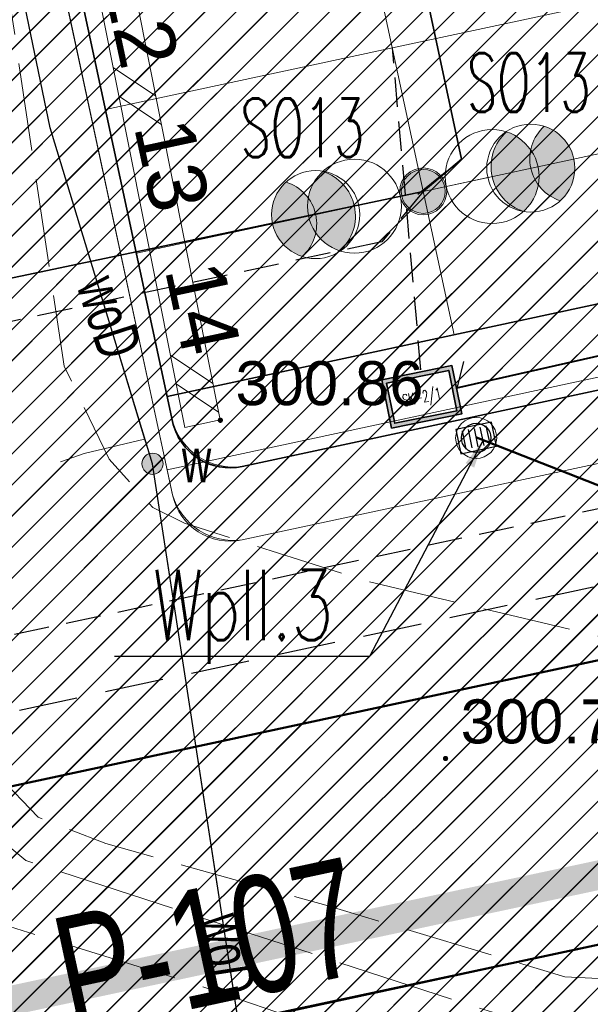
# Model space of a CAD drawing. Header units: metres. Extents: x 6567444 to 13135881, y 5574237 to 11149086.
# Tile 124 of 191: x 6567888 to 6567897, y 5574467 to 5574483. Entities that reach past the tile are written whole.
import ezdxf
from ezdxf.enums import TextEntityAlignment as Align

# ---------------------------------------------------------------- set-up
doc = ezdxf.new("R2010")
doc.units = ezdxf.units.M
for name, pattern in [('_PZT$0$Kropki przerywana 1', [250, 150, -100]), ('Krawędzie ukryte xs', [0.9, 0.6, -0.3]), ('L_0_06', [2, 1.5, -0.5]), ('L_2_50', [2.5, 2, -0.5]), ('Przerywana', [240, 120, -120]), ('Przerywana gęsta', [90, 60, -30]), ('Przerywana2', [1.5, 1, -0.5]), ('SEL_r', [1.5, 1, -0.5])]:
    doc.linetypes.add(name, pattern=pattern)
for name, color, linetype in [('01FORMA - PZT - Inne obiekty', 7, 'Continuous'), ('FORMA - Arch 01 - 820-G Rysunki Obrazki', 7, 'Continuous'), ('FORMA - Arch 01 - PZT 1 Strefy', 7, 'Continuous'), ('FORMA - Arch 01 - PZT-3 Zagospodarowanie', 7, 'Continuous'), ('FORMA - Arch 01 - PZT-6 Uzbrojenie - Oświeltlenia', 7, 'Continuous'), ('OTRN_O', 7, 'Continuous'), ('SEL_atrybut_bloku1', 7, 'Continuous'), ('SEL_atrybut_bloku2', 9, 'Continuous'), ('SEN_atrybut_bloku1', 7, 'Continuous'), ('SEN_atrybut_bloku2', 9, 'Continuous')]:
    doc.layers.add(name, color=color, linetype=linetype)
for name, color, linetype, lineweight in [('_Tt_DO_LIKWIDACJI', 7, 'Continuous', 20), ('_TT_KAN_D_II etap', 116, 'Continuous', 50), ('_TT_KAN_D_Opis_PKT_wpust', 7, 'Continuous', 30), ('_TT_KAN_D_WPUST', 7, 'Continuous', 25), ('GES_PrzewodElektroenergetyczny_Projektowany', 7, 'Continuous', 18), ('GES_PrzewodWodociagowy', 5, 'Continuous', 18), ('GES_UrzadzeniaSiecWodociagowa_P', 7, 'Continuous', 18), ('KR_ObiektKarto', 7, 'Continuous', 18), ('OT_Budowle', 7, 'Continuous', 18), ('OT_Komunikacja', 7, 'Continuous', 18), ('OTRN', 7, 'Continuous', 13), ('OTRS', 7, 'Continuous', 13), ('OTRS_O', 7, 'Continuous', 20), ('SEL_kanalizacja_kablowa_nN', 1, 'SEL_knN', 40), ('SEL_sieci_kable_nN', 7, 'SEL_eN', 35), ('SEL_sieci_kable_nN_oswietlenie', 7, 'SEL_eNN', 35), ('SEL_sieci_oswietlenie_oprawy', 152, 'Continuous', 20), ('SEL_sieci_pomocnicza_przerywana', 140, 'SEL_r', 25), ('SEN_studnia_kablowa_typ', 30, 'Continuous', 20)]:
    doc.layers.add(name, color=color, linetype=linetype, lineweight=lineweight)
doc.styles.add('ARIAL', font='arial.ttf')
doc.styles.add('BDOT', font='arial.ttf', dxfattribs={"width": 0.9})
doc.styles.add('ROMANS', font='romans.shx', dxfattribs={"width": 0.9})
doc.styles.get("Standard").update_dxf_attribs({"font": 'arial.ttf'})
doc.styles.add('STYL_AUTOMATYCZNY_10', font='arial.ttf', dxfattribs={"width": 0.8})
doc.styles.add('STYL_AUTOMATYCZNY_2', font='arial.ttf')
doc.linetypes.add('likwidacja1', pattern='A,0,-1,["X",ROMANS,S=0.6,R=0,X=-0.1,Y=-0.3],-1', length=2)
doc.linetypes.add('SEL_eN', pattern='A,5,["eN",ARIAL,S=1,R=0,X=1.8,Y=0.25],5', length=10)
doc.linetypes.add('SEL_eNN', pattern='A,5,["eNN",ARIAL,S=1,R=0,X=1.45,Y=0.25],5', length=10)
doc.linetypes.add('SEL_knN', pattern='A,5,["knN",ARIAL,S=1,R=0,X=1.8,Y=0.25],5', length=10)
doc.linetypes.add('X 1_2', pattern='A,0,[8,PR1183 ChorzĂłw MetalowcĂłw V091.Shx,S=0.039206,R=0,X=0,Y=0],-4.94,0', length=4.94)
doc.dimstyles.new('ISO-25', dxfattribs={"dimtxt": 2.5, "dimasz": 2.5, "dimexe": 1.25, "dimexo": 0.625, "dimtad": 1, "dimtxsty": 'Standard', "dimcen": 2.5, "dimadec": 0, "dimazin": 0, "dimtfac": 1, "dimtmove": 0, "dimatfit": 3, "dimfxl": 1, "dimarcsym": 0})
pattern_1 = [(45, (0, 0), (-0.265165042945, 0.265165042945), [])]

# ---------------------------------------------------------------- blocks, each defined once
blk = doc.blocks.new('other_SUWW')
at = {"linetype": 'Continuous', "lineweight": 18}
blk.add_hatch(color=0, dxfattribs=at).paths.add_polyline_path([(0, -0.361, 1), (0, 0.361, 1)])
at = {"color": 0, "linetype": 'Continuous', "lineweight": 18}
blk.add_circle((0, 0), 0.361, dxfattribs=at)
blk = doc.blocks.new('OTRN')
at = {"layer": 'OTRN', "color": 0, "const_width": 0.09}
blk.add_lwpolyline([(-0.045, 0, 1), (0.045, 0, 1)], format="xyb", close=True, dxfattribs=at)
at = {"layer": 'OTRN_O', "color": 0, "style": 'BDOT'}
blk.add_attdef('RZEDNA', (0.514, 0.515), '', height=1.5, dxfattribs=at)
blk = doc.blocks.new('OTRS')
at = {"layer": 'OTRS', "color": 0, "lineweight": -3, "const_width": 0.09}
blk.add_lwpolyline([(-0.045, 0, 1), (0.045, 0, 1)], format="xyb", close=True, dxfattribs=at)
at = {"layer": 'OTRS_O', "color": 0, "style": 'BDOT'}
blk.add_attdef('RZEDNA', (0.514, 0.515), '', height=1.5, dxfattribs=at)
blk = doc.blocks.new('_MDCP')
at = {"layer": 'GES_PrzewodElektroenergetyczny_Projektowany', "color": 1, "linetype": 'L_2_50', "lineweight": 18, "flags": 128}
for points in [[(6567968.757, 5574418.447), (6567965.79, 5574417.788), (6567964.269, 5574419.682), (6567962.444, 5574428.423), (6567960.927, 5574438.382), (6567955.785, 5574440.828), (6567943.735, 5574448.879), (6567937.061, 5574453.287), (6567929.241, 5574458.206), (6567924.301, 5574460.739), (6567918.598, 5574463.02), (6567911.377, 5574464.921), (6567904.643, 5574465.783), (6567895.738, 5574466.364), (6567887.791, 5574468.949), (6567886.282, 5574470.192), (6567885.356, 5574472.785), (6567880.925, 5574493.141), (6567879.016, 5574496.438), (6567878.444, 5574499.11), (6567874.34, 5574499.268), (6567872.908, 5574505.876), (6567870.567, 5574509.67), (6567868.305, 5574511.329), (6567862.172, 5574511.906), (6567852.994, 5574510.772), (6567850.203, 5574522.019), (6567848.1, 5574529.505), (6567843.148, 5574549.062), (6567840.304, 5574561.676)], [(6567969.013, 5574417.508), (6567965.67, 5574416.775), (6567965.136, 5574416.988), (6567963.338, 5574419.374), (6567961.4, 5574428.408), (6567959.839, 5574437.722), (6567955.495, 5574439.686), (6567949.589, 5574443.706), (6567943.221, 5574448.01), (6567937.351, 5574451.781), (6567931.445, 5574455.553), (6567928.35, 5574457.367), (6567924.259, 5574459.573), (6567918.175, 5574462.063), (6567911.487, 5574463.842), (6567904.656, 5574464.624), (6567895.691, 5574465.123), (6567890.711, 5574466.83), (6567887.509, 5574467.826), (6567885.41, 5574469.356), (6567884.058, 5574472.665), (6567883.631, 5574475.084), (6567882.172, 5574482.199), (6567880.002, 5574492.125), (6567879.789, 5574492.837), (6567878.117, 5574495.647), (6567877.606, 5574498.034), (6567873.799, 5574498.12), (6567873.492, 5574498.529), (6567871.962, 5574505.181), (6567869.85, 5574508.829), (6567867.823, 5574510.339), (6567862.143, 5574510.874), (6567852.516, 5574509.777), (6567850.708, 5574516.687), (6567849.134, 5574522.547)]]:
    blk.add_lwpolyline(points, dxfattribs=at)
at = {"layer": 'GES_PrzewodWodociagowy', "color": 5, "linetype": 'Continuous', "lineweight": 18, "flags": 128}
for points in [[(6567889.812, 5574476.132), (6567888.204, 5574481.442), (6567881.57, 5574513.41)], [(6567889.812, 5574476.132), (6567888.785, 5574475.889)], [(6567889.947, 5574475.714), (6567889.812, 5574476.132)], [(6567888.785, 5574475.889), (6567888.377, 5574475.744)], [(6567892.522, 5574458.995), (6567889.947, 5574475.714)]]:
    blk.add_lwpolyline(points, dxfattribs=at)
at = {"layer": 'KR_ObiektKarto', "linetype": 'Continuous', "lineweight": 13, "flags": 128}
for points in [[(6567890, 5574481.986), (6567889.277, 5574482.469)], [(6567890.098, 5574481.496), (6567889.375, 5574481.979)], [(6567890.976, 5574477.082), (6567890.254, 5574477.565)], [(6567891.074, 5574476.592), (6567890.352, 5574477.074)]]:
    blk.add_lwpolyline(points, dxfattribs=at)
at = {"layer": 'OT_Budowle', "color": 7, "linetype": 'Continuous', "lineweight": 18, "flags": 128}
blk.add_lwpolyline([(6567876.26, 5574547.82), (6567876.86, 5574547.94), (6567884.01, 5574512.09), (6567891.1, 5574476.46), (6567890.5, 5574476.33), (6567882.96, 5574514.19), (6567879.87, 5574529.68), (6567876.97, 5574544.24)], close=True, dxfattribs=at)
at = {"layer": 'OT_Komunikacja', "color": 7, "linetype": 'L_0_06', "lineweight": 18, "flags": 128}
blk.add_lwpolyline([(6567882.96, 5574514.19), (6567888.44, 5574477.38), (6567889.21, 5574475.79), (6567889.95, 5574474.97), (6567890.49, 5574474.7), (6567893.61, 5574473.71), (6567902.37, 5574471.63), (6567913.26, 5574468.91), (6567913.873, 5574468.734), (6567913.06, 5574465.175), (6567909.46, 5574465.92), (6567901.4, 5574466.74), (6567896.97, 5574466.97), (6567892.9, 5574468.19), (6567889.15, 5574469.24), (6567888, 5574469.69), (6567887.04, 5574470.68), (6567886.14, 5574472.85), (6567879.8, 5574500.83), (6567875.93, 5574514.86), (6567873.96, 5574525.12), (6567870.68, 5574544.68), (6567869.69, 5574556.86), (6567875.1, 5574558.32), (6567875.46, 5574553.45), (6567875.76, 5574549.86), (6567876.26, 5574547.82), (6567876.97, 5574544.24), (6567879.87, 5574529.68)], close=True, dxfattribs=at)
at = {"layer": 'GES_UrzadzeniaSiecWodociagowa_P', "color": 5, "linetype": 'Continuous', "xscale": 0.5, "yscale": 0.5, "zscale": 0.5}
blk.add_blockref('other_SUWW', (6567889.947, 5574475.714), dxfattribs=at)
at = {"layer": 'OTRN', "color": 14, "xscale": 0.5, "yscale": 0.5, "zscale": 0.5}
blk.add_blockref('OTRN', (6567894.94, 5574470.69, 300.711), dxfattribs=at).add_auto_attribs({'RZEDNA': '300.7'})
at = {"layer": 'OTRS', "xscale": 0.5, "yscale": 0.5, "zscale": 0.5}
blk.add_blockref('OTRS', (6567891.103, 5574476.455, 300.859), dxfattribs=at).add_auto_attribs({'RZEDNA': '300.86'})
at = {"layer": 'GES_PrzewodWodociagowy', "color": 5, "lineweight": 15, "width": 0.66}
for rotation, p in [(-72.1, (6567889.215, 5574478.216)), (-81.2, (6567891.235, 5574467.354))]:
    blk.add_text('woD', height=0.75, rotation=rotation, dxfattribs=at).set_placement(p, align=Align.MIDDLE_CENTER)
at = {"layer": 'GES_UrzadzeniaSiecWodociagowa_P', "color": 5, "lineweight": 15, "width": 0.66}
blk.add_text('w', height=0.75, rotation=-360, dxfattribs=at).set_placement((6567890.448, 5574476.148), align=Align.TOP_LEFT)
blk = doc.blocks.new('tb wpust')
at = {"layer": '_TT_KAN_D_WPUST', "lineweight": 30}
for p, q in [((-0.21, 0.154), (-0.21, -0.166)), ((-0.105, 0.154), (-0.105, -0.166)), ((-0.004, 0.154), (-0.004, -0.166)), ((0.1, 0.154), (0.1, -0.166)), ((0.205, 0.154), (0.205, -0.166))]:
    blk.add_line(p, q, dxfattribs=at)
blk.add_lwpolyline([(-0.31, -0.21), (0.31, -0.21), (0.31, 0.21), (-0.31, 0.21)], close=True, dxfattribs=at)
at = {"layer": '_TT_KAN_D_WPUST', "lineweight": 18}
blk.add_circle((0, 0), 0.35, dxfattribs=at)
at = {"layer": '_TT_KAN_D_WPUST', "color": 96, "lineweight": 30}
blk.add_circle((0, 0), 0.25, dxfattribs=at)
blk = doc.blocks.new('Miejsca parkingowe 27[7]', base_point=(6567882.843, 5574509.83))
at = {"layer": 'FORMA - Arch 01 - PZT-3 Zagospodarowanie', "color": 7, "linetype": 'Przerywana gęsta', "lineweight": 13}
for p, q in [((6567889.146, 5574480.5), (6567894.035, 5574481.551)), ((6567889.672, 5574478.056), (6567894.56, 5574479.107))]:
    blk.add_line(p, q, dxfattribs=at)
at = {"layer": 'FORMA - Arch 01 - PZT-3 Zagospodarowanie', "color": 7, "lineweight": 13, "style": 'STYL_AUTOMATYCZNY_10'}
for tag, p in [('num_start_0', (6567883.978, 5574508.894)), ('num_start_1', (6567884.503, 5574506.45)), ('num_start_2', (6567885.028, 5574503.998)), ('num_start_3', (6567885.554, 5574501.562)), ('num_start_4', (6567886.079, 5574499.109)), ('num_start_5', (6567886.604, 5574496.665)), ('num_start_6', (6567887.13, 5574494.229)), ('num_start_7', (6567887.655, 5574491.776)), ('num_start_8', (6567888.18, 5574489.332)), ('num_start_9', (6567888.706, 5574486.888)), ('num_start_10', (6567889.231, 5574484.452)), ('num_start_11', (6567889.756, 5574482.008)), ('num_start_12', (6567890.281, 5574479.556)), ('num_start_13', (6567890.807, 5574477.12))]:
    blk.add_attdef(tag, text='', height=1, rotation=282.1296, dxfattribs=at).set_placement(p, align=Align.MIDDLE_CENTER)
blk = doc.blocks.new('Miejsca parkingowe 27[8]', base_point=(6567892.619, 5574511.932))
at = {"layer": 'FORMA - Arch 01 - PZT-3 Zagospodarowanie', "color": 7, "linetype": 'Przerywana gęsta', "lineweight": 13}
for p, q in [((6567898.923, 5574482.601), (6567894.035, 5574481.551)), ((6567899.448, 5574480.157), (6567894.56, 5574479.107))]:
    blk.add_line(p, q, dxfattribs=at)
at = {"layer": 'FORMA - Arch 01 - PZT-3 Zagospodarowanie', "color": 7, "lineweight": 13, "style": 'STYL_AUTOMATYCZNY_10'}
for tag, p in [('num_start_0', (6567891.992, 5574510.617)), ('num_start_1', (6567892.518, 5574508.173)), ('num_start_2', (6567893.043, 5574505.72)), ('num_start_3', (6567893.568, 5574503.284)), ('num_start_4', (6567894.094, 5574500.832)), ('num_start_5', (6567894.619, 5574498.388)), ('num_start_6', (6567895.144, 5574495.952)), ('num_start_7', (6567895.67, 5574493.499)), ('num_start_8', (6567896.195, 5574491.055)), ('num_start_9', (6567896.72, 5574488.611)), ('num_start_10', (6567897.245, 5574486.175)), ('num_start_11', (6567897.771, 5574483.731)), ('num_start_12', (6567898.296, 5574481.278)), ('num_start_13', (6567898.821, 5574478.842))]:
    blk.add_attdef(tag, text='', height=1, rotation=282.1296, dxfattribs=at).set_placement(p, align=Align.MIDDLE_CENTER)
blk = doc.blocks.new('PR1183 Chorzów Metalowców V09_TT')
at = {"layer": 'FORMA - Arch 01 - PZT 1 Strefy', "linetype": 'Continuous', "lineweight": 0, "true_color": 0x577933}
h = blk.add_hatch(dxfattribs=at)
h.set_pattern_fill('ANSI31', color=77, scale=3, style=0)
h.set_pattern_definition(pattern_1)
h.paths.add_polyline_path([(6567829, 5574517.24), (6567842.398, 5574471.118), (6567844.165, 5574471.632), (6567846.931, 5574462.111), (6567846.967, 5574484.472), (6567835.736, 5574536.73), (6567846.642, 5574539.074), (6567844.864, 5574547.35), (6567918.571, 5574563.191), (6567935.605, 5574483.933), (6567930.975, 5574476.768), (6567931.227, 5574475.595), (6567933.57, 5574476.098, 0.216609), (6567938.884, 5574480.085), (6567921.55, 5574567.86), (6567849.267, 5574550.953), (6567830.11, 5574546.47)])
at = {"layer": 'FORMA - Arch 01 - PZT 1 Strefy', "linetype": 'Continuous', "lineweight": 0, "true_color": 0x69697f}
h = blk.add_hatch(dxfattribs=at)
h.set_pattern_fill('ANSI31', color=8, scale=3, style=0)
h.set_pattern_definition(pattern_1)
h.paths.add_polyline_path([(6567875.437, 5574515.718), (6567883.567, 5574477.893), (6567884.58, 5574473.187), (6567886.578, 5574463.891), (6567886.587, 5574463.893), (6567900.21, 5574466.838, -0.318533), (6567899.358, 5574467.62), (6567899.085, 5574468.891, -0.414214), (6567899.852, 5574470.079), (6567930.975, 5574476.768), (6567935.605, 5574483.933), (6567924.844, 5574534.007), (6567916.781, 5574532.275), (6567916.886, 5574531.786, -0.414214), (6567911.513, 5574523.471)])
h.paths.add_polyline_path([(6567890.289, 5574475.183), (6567882.84, 5574509.83, -0.414214), (6567884.459, 5574511.827), (6567891.303, 5574513.297, -0.414214), (6567892.488, 5574512.529), (6567900.066, 5574477.285, -0.457655), (6567898.958, 5574476.024), (6567891.477, 5574474.416, -0.372067)], flags=0)
h.paths.add_polyline_path([(6567906.631, 5574477.673, -0.414214), (6567905.44, 5574478.44), (6567897.865, 5574513.685, -0.414214), (6567898.635, 5574514.873), (6567906.457, 5574516.554, -0.414214), (6567907.645, 5574515.787), (6567915.217, 5574480.541, -0.414214), (6567914.452, 5574479.354)], flags=0)
h.paths.add_polyline_path([(6567913.019, 5574516.942, -0.414214), (6567913.789, 5574518.13), (6567914.948, 5574518.379, -0.227837), (6567920.849, 5574516.958), (6567922.941, 5574515.251, -0.170304), (6567923.975, 5574513.557), (6567929.342, 5574488.599, -0.198912), (6567929.204, 5574487.846), (6567926.784, 5574484.101, -0.198912), (6567922.376, 5574481.057), (6567921.785, 5574480.93, -0.414214), (6567920.597, 5574481.697)], flags=0)
at = {"layer": 'FORMA - Arch 01 - PZT 1 Strefy', "linetype": 'Continuous', "lineweight": 0, "true_color": 0x606060}
h = blk.add_hatch(dxfattribs=at)
h.set_pattern_fill('ANSI31', color=251, scale=3, style=0)
h.set_pattern_definition(pattern_1)
h.paths.add_polyline_path([(6567877.761, 5574470.187), (6567884.905, 5574471.723), (6567884.671, 5574472.811), (6567884.473, 5574473.729), (6567883.567, 5574477.893), (6567878.678, 5574476.842), (6567871.324, 5574511.061), (6567876.212, 5574512.111), (6567874.387, 5574520.606), (6567909.387, 5574528.128), (6567910.438, 5574523.24), (6567911.513, 5574523.471, 0.390142), (6567916.985, 5574531.214), (6567916.781, 5574532.275), (6567866.729, 5574521.517)])
at = {"layer": 'FORMA - Arch 01 - PZT 1 Strefy', "linetype": 'Continuous', "lineweight": 0, "true_color": 0x4b7a78}
h = blk.add_hatch(dxfattribs=at)
h.set_pattern_fill('ANSI31', color=137, scale=3, style=0)
h.set_pattern_definition(pattern_1)
h.paths.add_polyline_path([(6567890.194, 5574475.611), (6567899.971, 5574477.712), (6567892.616, 5574511.931), (6567882.84, 5574509.83)])
at = {"layer": 'FORMA - Arch 01 - PZT 1 Strefy', "linetype": 'Continuous', "lineweight": 0, "true_color": 0x577933}
h = blk.add_hatch(dxfattribs=at)
h.set_pattern_fill('ANSI31', color=77, scale=3, style=0)
h.set_pattern_definition(pattern_1)
h.paths.add_polyline_path([(6567899.974, 5574477.713), (6567890.194, 5574475.611), (6567890.289, 5574475.183, 0.414214), (6567891.477, 5574474.416), (6567899.298, 5574476.097, 0.414214), (6567900.066, 5574477.285)])
at = {"layer": 'FORMA - Arch 01 - PZT 1 Strefy', "linetype": 'Continuous', "lineweight": 0, "true_color": 0x69697f}
h = blk.add_hatch(dxfattribs=at)
h.set_pattern_fill('ANSI31', color=8, scale=3, style=0)
h.set_pattern_definition(pattern_1)
h.paths.add_polyline_path([(6567868.664, 5574447.184), (6567873.254, 5574448.171), (6567873.813, 5574447.81), (6567888.539, 5574450.975, -0.233884), (6567889.399, 5574450.758, -0.164402), (6567889.726, 5574450.208), (6567892.634, 5574436.678), (6567887.555, 5574435.586), (6567887.676, 5574435.026), (6567887.676, 5574435.025, -0.414102), (6567887.215, 5574434.313), (6567887.039, 5574434.275), (6567887.371, 5574432.73), (6567888.657, 5574433.007), (6567888.619, 5574433.183, -0.414214), (6567889.08, 5574433.895), (6567893.049, 5574434.749), (6567893.322, 5574433.479), (6567898.21, 5574434.53), (6567906.331, 5574396.74), (6567909.836, 5574380.434), (6567926.815, 5574389.768), (6567940.833, 5574410.263, 0.198373), (6567942.208, 5574417.794), (6567932.917, 5574461.025), (6567905.128, 5574455.052, -0.414214), (6567901.564, 5574457.355), (6567901.459, 5574457.843, -0.414214), (6567903.762, 5574461.407), (6567939.749, 5574469.141, -0.063253), (6567941.005, 5574469.249), (6567939.792, 5574475.428, -0.052799), (6567938.687, 5574475.025), (6567900.546, 5574466.853, -0.086628), (6567900.202, 5574466.839), (6567886.587, 5574463.893), (6567887.53, 5574459.452), (6567888.307, 5574455.835), (6567882.192, 5574454.521), (6567875.153, 5574453.008), (6567867.754, 5574451.418)])
h.paths.add_polyline_path([(6567903.07, 5574442.847), (6567912.847, 5574444.948), (6567923.521, 5574395.283), (6567913.745, 5574393.181)], flags=0)
h.paths.add_polyline_path([(6567925.121, 5574405.928, -0.004779), (6567925.109, 5574405.984), (6567925.133, 5574405.989)], flags=0)
h.paths.add_polyline_path([(6567932.495, 5574408.258), (6567927.607, 5574407.207), (6567918.151, 5574451.203), (6567927.928, 5574453.304), (6567936.333, 5574414.197), (6567931.445, 5574413.146)], flags=0)
at = {"layer": 'FORMA - Arch 01 - PZT-6 Uzbrojenie - Oświeltlenia', "linetype": 'Continuous', "lineweight": 13}
for points in [[(6567895.979, 5574480.12, -0.57735), (6567896.27, 5574478.765, -0.57735)], [(6567893.141, 5574478.093, -0.57735), (6567892.85, 5574479.448, -0.57735)]]:
    blk.add_hatch(color=7, dxfattribs=at).paths.add_polyline_path(points)
at = {"color": 30, "linetype": 'Przerywana', "lineweight": 50}
blk.add_line((6567939.821, 5574475.294), (6567882.349, 5574463.025), dxfattribs=at)
at = {"layer": '01FORMA - PZT - Inne obiekty', "color": 5, "linetype": 'X 1_2', "lineweight": 25}
for p, q in [((6567888.204, 5574480.192), (6567881.57, 5574512.16)), ((6567889.947, 5574474.464), (6567888.204, 5574480.192)), ((6567892.522, 5574457.745), (6567889.947, 5574474.464))]:
    blk.add_line(p, q, dxfattribs=at)
at = {"layer": 'FORMA - Arch 01 - 820-G Rysunki Obrazki', "color": 1, "linetype": 'Przerywana2', "lineweight": 25}
blk.add_line((6567898.922, 5574472.676), (6567867.486, 5574465.92), dxfattribs=at)
at = {"layer": 'FORMA - Arch 01 - 820-G Rysunki Obrazki', "color": 1, "linetype": 'Krawędzie ukryte xs', "lineweight": 25}
for points in [[(6567894.468, 5574479.057), (6567895.213, 5574479.657), (6567892.207, 5574493.72), (6567891.403, 5574493.795), (6567892.119, 5574494.134), (6567889.073, 5574508.361), (6567888.256, 5574508.437)], [(6567894.56, 5574479.107), (6567893.856, 5574478.247), (6567876.816, 5574474.584)]]:
    blk.add_lwpolyline(points, dxfattribs=at)
at = {"layer": 'FORMA - Arch 01 - 820-G Rysunki Obrazki', "color": 11, "linetype": 'Krawędzie ukryte xs', "lineweight": 25, "true_color": 0xff8040}
blk.add_lwpolyline([(6567874.397, 5574468.715), (6567934.862, 5574481.739)], dxfattribs=at)
at = {"layer": 'FORMA - Arch 01 - PZT 1 Strefy', "color": 254, "linetype": 'Continuous', "lineweight": 13, "true_color": 0xd2d2ff}
for p, q in [((6567890.289, 5574475.183), (6567882.84, 5574509.83)), ((6567898.958, 5574476.024), (6567891.477, 5574474.416)), ((6567900.202, 5574466.839), (6567886.587, 5574463.893)), ((6567886.587, 5574463.893), (6567900.21, 5574466.838))]:
    blk.add_line(p, q, dxfattribs=at)
at = {"layer": 'FORMA - Arch 01 - PZT 1 Strefy', "color": 131, "linetype": 'Continuous', "lineweight": 13, "true_color": 0x97f4f0}
for p, q in [((6567882.84, 5574509.83), (6567890.194, 5574475.611)), ((6567890.194, 5574475.611), (6567899.971, 5574477.712))]:
    blk.add_line(p, q, dxfattribs=at)
at = {"layer": 'FORMA - Arch 01 - PZT 1 Strefy', "color": 71, "linetype": 'Continuous', "lineweight": 13, "true_color": 0xaff266}
for p, q in [((6567899.974, 5574477.713), (6567890.194, 5574475.611)), ((6567891.477, 5574474.416), (6567899.298, 5574476.097)), ((6567890.194, 5574475.611), (6567890.289, 5574475.183))]:
    blk.add_line(p, q, dxfattribs=at)
blk.add_arc((6567891.267, 5574475.394), 1, 192.1296, 282.1296, dxfattribs=at)
at = {"layer": 'FORMA - Arch 01 - PZT 1 Strefy', "color": 254, "linetype": 'Continuous', "lineweight": 13, "true_color": 0xd2d2ff}
blk.add_arc((6567891.327, 5574475.487), 1.082, 196.3125, 277.9467, dxfattribs=at)
at = {"layer": 'FORMA - Arch 01 - PZT-3 Zagospodarowanie', "color": 7, "linetype": 'Continuous', "lineweight": 18}
blk.add_line((6567887.731, 5574510.881), (6567895.085, 5574476.662), dxfattribs=at)
at = {"layer": 'FORMA - Arch 01 - PZT-3 Zagospodarowanie', "color": 7, "linetype": 'Continuous', "lineweight": 35}
for p, q in [((6567890.289, 5574475.183), (6567882.924, 5574509.451)), ((6567890.197, 5574475.612), (6567899.974, 5574477.713)), ((6567899.298, 5574476.097), (6567891.477, 5574474.416))]:
    blk.add_line(p, q, dxfattribs=at)
blk.add_arc((6567891.267, 5574475.394), 1, 192.1296, 282.1296, dxfattribs=at)
at = {"layer": 'FORMA - Arch 01 - PZT-6 Uzbrojenie - Oświeltlenia', "color": 7, "linetype": 'Continuous', "lineweight": 13}
for centre, radius in [((6567895.733, 5574479.359), 0.8), ((6567893.387, 5574478.854), 0.8), ((6567894.56, 5574479.107), 0.4)]:
    blk.add_circle(centre, radius, dxfattribs=at)
for centre, start, end in [((6567896.515, 5574479.527), 132.1296, 252.1296), ((6567892.605, 5574478.686), 312.1296, 72.1296)]:
    blk.add_arc(centre, 0.8, start, end, dxfattribs=at)
at = {"layer": 'FORMA - Arch 01 - PZT-3 Zagospodarowanie', "color": 7, "linetype": 'Przerywana gęsta', "lineweight": 15}
blk.add_blockref('Miejsca parkingowe 27[8]', (6567892.619, 5574511.932), dxfattribs=at)
ref = blk.add_blockref('Miejsca parkingowe 27[7]', (6567882.843, 5574509.83), dxfattribs=at)
ref.add_attrib('num_start_11', '12', dxfattribs={"color": 7, "lineweight": 13, "height": 1, "rotation": 282.1296, "style": 'STYL_AUTOMATYCZNY_10'}).set_placement((6567889.756, 5574482.008), align=Align.MIDDLE_CENTER)
ref.add_attrib('num_start_12', '13', dxfattribs={"color": 7, "lineweight": 13, "height": 1, "rotation": 282.1296, "style": 'STYL_AUTOMATYCZNY_10'}).set_placement((6567890.281, 5574479.556), align=Align.MIDDLE_CENTER)
ref.add_attrib('num_start_13', '14', dxfattribs={"color": 7, "lineweight": 13, "height": 1, "rotation": 282.1296, "style": 'STYL_AUTOMATYCZNY_10'}).set_placement((6567890.807, 5574477.12), align=Align.MIDDLE_CENTER)
at = {"layer": 'FORMA - Arch 01 - PZT-3 Zagospodarowanie', "color": 7, "linetype": 'Continuous', "lineweight": 25, "insert": (6567888.354, 5574465.689), "char_height": 2, "attachment_point": 4, "rotation": 12.1296, "style": 'STYL_AUTOMATYCZNY_2'}
blk.add_mtext('\\A1;{\\pql;\\fArial|b0|i0|c238|p0;\\W0.700000;P-1\\fArial|b0|i0|c238|p0;\\W0.700000;07}', dxfattribs=at)
blk = doc.blocks.new('GE.I.6640.1.468.2024_MDCP_dodatkowe pomiary_12.03.2026')
at = {"layer": 'GES_PrzewodElektroenergetyczny_Projektowany', "color": 1, "linetype": 'L_2_50', "lineweight": 18, "flags": 128}
for points in [[(6567968.757, 5574418.447), (6567965.79, 5574417.788), (6567964.269, 5574419.682), (6567962.444, 5574428.423), (6567960.927, 5574438.382), (6567955.785, 5574440.828), (6567943.735, 5574448.879), (6567937.061, 5574453.287), (6567929.241, 5574458.206), (6567924.301, 5574460.739), (6567918.598, 5574463.02), (6567911.377, 5574464.921), (6567904.643, 5574465.783), (6567895.738, 5574466.364), (6567887.791, 5574468.949), (6567886.282, 5574470.192), (6567885.356, 5574472.785), (6567880.925, 5574493.141), (6567879.016, 5574496.438), (6567878.444, 5574499.11), (6567874.34, 5574499.268), (6567872.908, 5574505.876), (6567870.567, 5574509.67), (6567868.305, 5574511.329), (6567862.172, 5574511.906), (6567852.994, 5574510.772), (6567850.203, 5574522.019), (6567848.1, 5574529.505), (6567843.148, 5574549.062), (6567840.304, 5574561.676)], [(6567969.013, 5574417.508), (6567965.67, 5574416.775), (6567965.136, 5574416.988), (6567963.338, 5574419.374), (6567961.4, 5574428.408), (6567959.839, 5574437.722), (6567955.495, 5574439.686), (6567949.589, 5574443.706), (6567943.221, 5574448.01), (6567937.351, 5574451.781), (6567931.445, 5574455.553), (6567928.35, 5574457.367), (6567924.259, 5574459.573), (6567918.175, 5574462.063), (6567911.487, 5574463.842), (6567904.656, 5574464.624), (6567895.691, 5574465.123), (6567890.711, 5574466.83), (6567887.509, 5574467.826), (6567885.41, 5574469.356), (6567884.058, 5574472.665), (6567883.631, 5574475.084), (6567882.172, 5574482.199), (6567880.002, 5574492.125), (6567879.789, 5574492.837), (6567878.117, 5574495.647), (6567877.606, 5574498.034), (6567873.799, 5574498.12), (6567873.492, 5574498.529), (6567871.962, 5574505.181), (6567869.85, 5574508.829), (6567867.823, 5574510.339), (6567862.143, 5574510.874), (6567852.516, 5574509.777), (6567850.708, 5574516.687), (6567849.134, 5574522.547)]]:
    blk.add_lwpolyline(points, dxfattribs=at)
at = {"layer": 'GES_PrzewodWodociagowy', "color": 5, "linetype": 'Continuous', "lineweight": 18, "flags": 128}
for points in [[(6567889.812, 5574476.132), (6567888.204, 5574481.442), (6567881.57, 5574513.41)], [(6567889.812, 5574476.132), (6567888.785, 5574475.889)], [(6567889.947, 5574475.714), (6567889.812, 5574476.132)], [(6567888.785, 5574475.889), (6567888.377, 5574475.744)], [(6567892.522, 5574458.995), (6567889.947, 5574475.714)]]:
    blk.add_lwpolyline(points, dxfattribs=at)
at = {"layer": 'KR_ObiektKarto', "linetype": 'Continuous', "lineweight": 13, "flags": 128}
for points in [[(6567890, 5574481.986), (6567889.277, 5574482.469)], [(6567890.098, 5574481.496), (6567889.375, 5574481.979)], [(6567890.976, 5574477.082), (6567890.254, 5574477.565)], [(6567891.074, 5574476.592), (6567890.352, 5574477.074)]]:
    blk.add_lwpolyline(points, dxfattribs=at)
at = {"layer": 'OT_Budowle', "color": 7, "linetype": 'Continuous', "lineweight": 18, "flags": 128}
blk.add_lwpolyline([(6567876.26, 5574547.82), (6567876.86, 5574547.94), (6567884.01, 5574512.09), (6567891.1, 5574476.46), (6567890.5, 5574476.33), (6567882.96, 5574514.19), (6567879.87, 5574529.68), (6567876.97, 5574544.24)], close=True, dxfattribs=at)
at = {"layer": 'OT_Komunikacja', "color": 7, "linetype": 'L_0_06', "lineweight": 18, "flags": 128}
blk.add_lwpolyline([(6567882.96, 5574514.19), (6567888.44, 5574477.38), (6567889.21, 5574475.79), (6567889.95, 5574474.97), (6567890.49, 5574474.7), (6567893.61, 5574473.71), (6567902.37, 5574471.63), (6567913.26, 5574468.91), (6567913.873, 5574468.734), (6567913.06, 5574465.175), (6567909.46, 5574465.92), (6567901.4, 5574466.74), (6567896.97, 5574466.97), (6567892.9, 5574468.19), (6567889.15, 5574469.24), (6567888, 5574469.69), (6567887.04, 5574470.68), (6567886.14, 5574472.85), (6567879.8, 5574500.83), (6567875.93, 5574514.86), (6567873.96, 5574525.12), (6567870.68, 5574544.68), (6567869.69, 5574556.86), (6567875.1, 5574558.32), (6567875.46, 5574553.45), (6567875.76, 5574549.86), (6567876.26, 5574547.82), (6567876.97, 5574544.24), (6567879.87, 5574529.68)], close=True, dxfattribs=at)
at = {"layer": 'GES_UrzadzeniaSiecWodociagowa_P', "color": 5, "linetype": 'Continuous', "xscale": 0.5, "yscale": 0.5, "zscale": 0.5}
blk.add_blockref('other_SUWW', (6567889.947, 5574475.714), dxfattribs=at)
at = {"layer": 'OTRN', "color": 14, "xscale": 0.5, "yscale": 0.5, "zscale": 0.5}
blk.add_blockref('OTRN', (6567894.94, 5574470.69, 300.711), dxfattribs=at).add_auto_attribs({'RZEDNA': '300.7'})
at = {"layer": 'OTRS', "xscale": 0.5, "yscale": 0.5, "zscale": 0.5}
blk.add_blockref('OTRS', (6567891.103, 5574476.455, 300.859), dxfattribs=at).add_auto_attribs({'RZEDNA': '300.86'})
at = {"layer": 'GES_PrzewodWodociagowy', "color": 5, "lineweight": 15, "width": 0.66}
for rotation, p in [(-72.1, (6567889.215, 5574478.216)), (-81.2, (6567891.235, 5574467.354))]:
    blk.add_text('woD', height=0.75, rotation=rotation, dxfattribs=at).set_placement(p, align=Align.MIDDLE_CENTER)
at = {"layer": 'GES_UrzadzeniaSiecWodociagowa_P', "color": 5, "lineweight": 15, "width": 0.66}
blk.add_text('w', height=0.75, rotation=-360, dxfattribs=at).set_placement((6567890.448, 5574476.148), align=Align.TOP_LEFT)
blk = doc.blocks.new('oprawa zewnetrzna stojaca')
for points in [[(2.625, 0, 0.267949), (2.25, 0.65, 0.57735), (2.25, -0.65, 0.267949)], [(0.375, 0, 1), (-0.375, 0, 1)]]:
    blk.add_hatch(color=256).paths.add_polyline_path(points)
blk.add_line((1.125, 0), (0.375, 0))
for centre, radius in [((1.875, 0), 0.75), ((0, 0), 0.375)]:
    blk.add_circle(centre, radius)
blk.add_arc((2.625, 0), 0.75, 120, 240)
at = {"layer": 'SEL_atrybut_bloku1', "style": 'ROMANS', "width": 0.6, "flags": 8}
blk.add_attdef('TYP', text='', height=1, dxfattribs=at).set_placement((1.873, 0.9), align=Align.CENTER)
at = {"layer": 'SEL_atrybut_bloku2', "style": 'ROMANS', "width": 0.6, "flags": 8}
for tag, p in [('OPIS1', (1.873, -1.638)), ('OPIS2', (1.873, -2.499))]:
    blk.add_attdef(tag, text='', height=0.75, dxfattribs=at).set_placement(p, align=Align.CENTER)
blk = doc.blocks.new('studnia_SK2_1')
at = {"linetype": 'Continuous'}
h = blk.add_hatch(color=256, dxfattribs=at)
h.paths.add_polyline_path([(-0.61, 0.84), (-0.61, 0), (0.61, 0), (0.61, 0.84)])
h.paths.add_polyline_path([(0.54, 0.77), (0.54, 0.07), (-0.54, 0.07), (-0.54, 0.77)], flags=16)
for points in [[(-0.61, 0.84), (0.61, 0.84), (0.61, 0), (-0.61, 0)], [(-0.54, 0.77), (0.54, 0.77), (0.54, 0.07), (-0.54, 0.07)]]:
    blk.add_lwpolyline(points, close=True, dxfattribs=at)
at = {"linetype": 'Continuous', "flags": 128}
for points in [[(-0.61, 0.84), (0.61, 0.84), (0.61, 0), (-0.61, 0), (-0.61, 0.84)], [(-0.54, 0.77), (0.54, 0.77), (0.54, 0.07), (-0.54, 0.07), (-0.54, 0.77)]]:
    blk.add_lwpolyline(points, dxfattribs=at)
at = {"layer": 'SEN_atrybut_bloku1', "style": 'ROMANS', "width": 0.6, "flags": 8}
blk.add_attdef('TYP', text='', height=1, dxfattribs=at).set_placement((0, 0.94), align=Align.CENTER)
at = {"layer": 'SEN_atrybut_bloku2', "style": 'ROMANS', "width": 0.6, "flags": 8}
for tag, p in [('OPIS1', (0, -0.85)), ('OPIS2', (0, -1.7))]:
    blk.add_attdef(tag, text='', height=0.75, dxfattribs=at).set_placement(p, align=Align.CENTER)
at = {"layer": 'SEN_studnia_kablowa_typ', "color": 0, "style": 'ROMANS', "width": 0.6}
blk.add_text('SK-2/1', height=0.2, dxfattribs=at).set_placement((0, 0.42), align=Align.MIDDLE_CENTER)
blk = doc.blocks.new('PT-IE-001 PZT - instal. elektr XREFF')
at = {"layer": 'SEL_kanalizacja_kablowa_nN', "ltscale": 0.8}
blk.add_lwpolyline([(6567909.157, 5574480.18), (6567895.127, 5574477.003)], dxfattribs=at)
at = {"layer": 'SEL_sieci_kable_nN_oswietlenie', "ltscale": 0.8}
for points in [[(6567894.56, 5574480.357), (6567894.56, 5574480.357), (6567883.047, 5574477.935), (6567882.979, 5574471.641), (6567852.785, 5574465.28), (6567852.079, 5574465.916), (6567836.897, 5574536.557), (6567837.577, 5574537.642), (6567847.042, 5574539.675), (6567847.398, 5574540.343), (6567846.492, 5574544.512), (6567846.812, 5574544.873), (6567847.671, 5574545.057)], [(6567894.56, 5574480.357), (6567895.213, 5574480.907), (6567892.207, 5574494.97), (6567891.482, 5574495.038)]]:
    blk.add_lwpolyline(points, dxfattribs=at)
at = {"layer": 'SEL_sieci_pomocnicza_przerywana', "ltscale": 0.5}
for points in [[(6567894.52, 5574477.315), (6567894.035, 5574482.801)], [(6567895.133, 5574476.974), (6567895.274, 5574477.539)]]:
    blk.add_lwpolyline(points, dxfattribs=at)
at = {"layer": 'SEL_sieci_kable_nN', "rotation": 11.42750792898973}
blk.add_blockref('studnia_SK2_1', (6567894.618, 5574476.442), dxfattribs=at)
at = {"layer": 'SEL_sieci_oswietlenie_oprawy'}
ref = blk.add_blockref('oprawa zewnetrzna stojaca', (6567894.56, 5574480.357), dxfattribs=dict(at, rotation=12.20053319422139))
ref.add_attrib('TYP', 'SO13', dxfattribs={"layer": 'SEL_atrybut_bloku1', "height": 1, "style": 'ROMANS', "width": 0.6, "flags": 8}).set_placement((6567896.357, 5574481.711), align=Align.CENTER)
ref = blk.add_blockref('oprawa zewnetrzna stojaca', (6567894.56, 5574480.357), dxfattribs=dict(at, rotation=192.2005331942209))
ref.add_attrib('TYP', 'SO13', dxfattribs={"layer": 'SEL_atrybut_bloku1', "height": 1, "style": 'ROMANS', "width": 0.6, "flags": 8}).set_placement((6567892.5, 5574480.942), align=Align.CENTER)

msp = doc.modelspace()

# ---------------------------------------------------------------- block references
at = {"layer": 'Defpoints'}
msp.add_blockref('GE.I.6640.1.468.2024_MDCP_dodatkowe pomiary_12.03.2026', (0, 0), dxfattribs=at)

# ---------------------------------------------------------------- next in the draw order: block references
msp.add_blockref('PR1183 Chorzów Metalowców V09_TT', (0, 1.25))

# ---------------------------------------------------------------- next in the draw order: block references
msp.add_blockref('_MDCP', (0, 0))

# ---------------------------------------------------------------- next in the draw order: linework, layer by layer
at = {"layer": '_Tt_DO_LIKWIDACJI', "linetype": 'likwidacja1', "lineweight": 20}
msp.add_lwpolyline([(6567842.91, 5574518.88), (6567847.17, 5574519.59), (6567848.18, 5574514.91), (6567869.01, 5574519), (6567881.57, 5574513.41), (6567888.204, 5574481.442), (6567889.947, 5574475.714), (6567892.522, 5574458.995), (6567892.06, 5574455.65)], dxfattribs=at)
at = {"layer": '_TT_KAN_D_II etap'}
msp.add_line((6567895.465, 5574476.16), (6567901.885, 5574473.639), dxfattribs=at)
msp.add_lwpolyline([(6567854.467, 5574466.431), (6567855.153, 5574463.256), (6567884.483, 5574469.56), (6567901.857, 5574473.294)], dxfattribs=at)
at = {"layer": 'Defpoints', "color": 6, "linetype": '_PZT$0$Kropki przerywana 1', "lineweight": 50, "ltscale": 0.01, "const_width": 0.5}
msp.add_lwpolyline([(6567846.825, 5574464.572), (6567852.935, 5574465.886), (6567856.959, 5574459.099), (6567863.876, 5574457.905), (6567881.468, 5574461.686), (6567884.062, 5574465.823), (6567941.534, 5574478.091)], dxfattribs=at)

# ---------------------------------------------------------------- next in the draw order: block references
at = {"layer": '_TT_KAN_D_WPUST', "rotation": 191.9259753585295}
msp.add_blockref('tb wpust', (6567895.462, 5574476.154), dxfattribs=at)

# ---------------------------------------------------------------- next in the draw order: block references
msp.add_blockref('PT-IE-001 PZT - instal. elektr XREFF', (0, 0))

# ---------------------------------------------------------------- next in the draw order: hatches: boundary and pattern name
at = {"layer": 'FORMA - Arch 01 - PZT 1 Strefy', "linetype": 'Continuous', "lineweight": 0, "true_color": 0x577933}
h = msp.add_hatch(dxfattribs=at)
h.set_pattern_fill('ANSI31', color=77, scale=3, style=0)
h.set_pattern_definition(pattern_1)
h.paths.add_polyline_path([(6567829, 5574517.24), (6567842.398, 5574471.118), (6567844.165, 5574471.632), (6567846.931, 5574462.111), (6567846.967, 5574484.472), (6567835.736, 5574536.73), (6567846.642, 5574539.074), (6567844.864, 5574547.35), (6567918.571, 5574563.191), (6567935.605, 5574483.933), (6567930.975, 5574476.768), (6567931.227, 5574475.595), (6567933.57, 5574476.098, 0.216609), (6567938.884, 5574480.085), (6567921.55, 5574567.86), (6567849.267, 5574550.953), (6567830.11, 5574546.47)])
at = {"layer": 'FORMA - Arch 01 - PZT 1 Strefy', "linetype": 'Continuous', "lineweight": 0, "true_color": 0x69697f}
h = msp.add_hatch(dxfattribs=at)
h.set_pattern_fill('ANSI31', color=8, scale=3, style=0)
h.set_pattern_definition(pattern_1)
h.paths.add_polyline_path([(6567875.437, 5574515.718), (6567883.567, 5574477.893), (6567884.58, 5574473.187), (6567886.578, 5574463.891), (6567886.587, 5574463.893), (6567900.21, 5574466.838, -0.318533), (6567899.358, 5574467.62), (6567899.085, 5574468.891, -0.414214), (6567899.852, 5574470.079), (6567930.975, 5574476.768), (6567935.605, 5574483.933), (6567924.844, 5574534.007), (6567916.781, 5574532.275), (6567916.886, 5574531.786, -0.414214), (6567911.513, 5574523.471)])
h.paths.add_polyline_path([(6567890.289, 5574475.183), (6567882.84, 5574509.83, -0.414214), (6567884.459, 5574511.827), (6567891.303, 5574513.297, -0.414214), (6567892.488, 5574512.529), (6567900.066, 5574477.285, -0.457655), (6567898.958, 5574476.024), (6567891.477, 5574474.416, -0.372067)], flags=0)
h.paths.add_polyline_path([(6567906.631, 5574477.673, -0.414214), (6567905.44, 5574478.44), (6567897.865, 5574513.685, -0.414214), (6567898.635, 5574514.873), (6567906.457, 5574516.554, -0.414214), (6567907.645, 5574515.787), (6567915.217, 5574480.541, -0.414214), (6567914.452, 5574479.354)], flags=0)
h.paths.add_polyline_path([(6567913.019, 5574516.942, -0.414214), (6567913.789, 5574518.13), (6567914.948, 5574518.379, -0.227837), (6567920.849, 5574516.958), (6567922.941, 5574515.251, -0.170304), (6567923.975, 5574513.557), (6567929.342, 5574488.599, -0.198912), (6567929.204, 5574487.846), (6567926.784, 5574484.101, -0.198912), (6567922.376, 5574481.057), (6567921.785, 5574480.93, -0.414214), (6567920.597, 5574481.697)], flags=0)
at = {"layer": 'FORMA - Arch 01 - PZT 1 Strefy', "linetype": 'Continuous', "lineweight": 0, "true_color": 0x606060}
h = msp.add_hatch(dxfattribs=at)
h.set_pattern_fill('ANSI31', color=251, scale=3, style=0)
h.set_pattern_definition(pattern_1)
h.paths.add_polyline_path([(6567877.761, 5574470.187), (6567884.905, 5574471.723), (6567884.671, 5574472.811), (6567884.473, 5574473.729), (6567883.567, 5574477.893), (6567878.678, 5574476.842), (6567871.324, 5574511.061), (6567876.212, 5574512.111), (6567874.387, 5574520.606), (6567909.387, 5574528.128), (6567910.438, 5574523.24), (6567911.513, 5574523.471, 0.390142), (6567916.985, 5574531.214), (6567916.781, 5574532.275), (6567866.729, 5574521.517)])
at = {"layer": 'FORMA - Arch 01 - PZT 1 Strefy', "linetype": 'Continuous', "lineweight": 0, "true_color": 0x4b7a78}
h = msp.add_hatch(dxfattribs=at)
h.set_pattern_fill('ANSI31', color=137, scale=3, style=0)
h.set_pattern_definition(pattern_1)
h.paths.add_polyline_path([(6567890.194, 5574475.611), (6567899.971, 5574477.712), (6567892.616, 5574511.931), (6567882.84, 5574509.83)])
at = {"layer": 'FORMA - Arch 01 - PZT 1 Strefy', "linetype": 'Continuous', "lineweight": 0, "true_color": 0x577933}
h = msp.add_hatch(dxfattribs=at)
h.set_pattern_fill('ANSI31', color=77, scale=3, style=0)
h.set_pattern_definition(pattern_1)
h.paths.add_polyline_path([(6567899.974, 5574477.713), (6567890.194, 5574475.611), (6567890.289, 5574475.183, 0.414214), (6567891.477, 5574474.416), (6567899.298, 5574476.097, 0.414214), (6567900.066, 5574477.285)])
at = {"layer": 'FORMA - Arch 01 - PZT 1 Strefy', "linetype": 'Continuous', "lineweight": 0, "true_color": 0x69697f}
h = msp.add_hatch(dxfattribs=at)
h.set_pattern_fill('ANSI31', color=8, scale=3, style=0)
h.set_pattern_definition(pattern_1)
h.paths.add_polyline_path([(6567868.664, 5574447.184), (6567873.254, 5574448.171), (6567873.813, 5574447.81), (6567888.539, 5574450.975, -0.233884), (6567889.399, 5574450.758, -0.164402), (6567889.726, 5574450.208), (6567892.634, 5574436.678), (6567887.555, 5574435.586), (6567887.676, 5574435.026), (6567887.676, 5574435.025, -0.414102), (6567887.215, 5574434.313), (6567887.039, 5574434.275), (6567887.371, 5574432.73), (6567888.657, 5574433.007), (6567888.619, 5574433.183, -0.414214), (6567889.08, 5574433.895), (6567893.049, 5574434.749), (6567893.322, 5574433.479), (6567898.21, 5574434.53), (6567906.331, 5574396.74), (6567909.836, 5574380.434), (6567926.815, 5574389.768), (6567940.833, 5574410.263, 0.198373), (6567942.208, 5574417.794), (6567932.917, 5574461.025), (6567905.128, 5574455.052, -0.414214), (6567901.564, 5574457.355), (6567901.459, 5574457.843, -0.414214), (6567903.762, 5574461.407), (6567939.749, 5574469.141, -0.063253), (6567941.005, 5574469.249), (6567939.792, 5574475.428, -0.052799), (6567938.687, 5574475.025), (6567900.546, 5574466.853, -0.086628), (6567900.202, 5574466.839), (6567886.587, 5574463.893), (6567887.53, 5574459.452), (6567888.307, 5574455.835), (6567882.192, 5574454.521), (6567875.153, 5574453.008), (6567867.754, 5574451.418)])
h.paths.add_polyline_path([(6567903.07, 5574442.847), (6567912.847, 5574444.948), (6567923.521, 5574395.283), (6567913.745, 5574393.181)], flags=0)
h.paths.add_polyline_path([(6567925.121, 5574405.928, -0.004779), (6567925.109, 5574405.984), (6567925.133, 5574405.989)], flags=0)
h.paths.add_polyline_path([(6567932.495, 5574408.258), (6567927.607, 5574407.207), (6567918.151, 5574451.203), (6567927.928, 5574453.304), (6567936.333, 5574414.197), (6567931.445, 5574413.146)], flags=0)

# ---------------------------------------------------------------- next in the draw order: linework, layer by layer
at = {"layer": 'FORMA - Arch 01 - PZT 1 Strefy', "color": 254, "linetype": 'Continuous', "lineweight": 13, "true_color": 0xd2d2ff}
for p, q in [((6567890.289, 5574475.183), (6567882.84, 5574509.83)), ((6567898.958, 5574476.024), (6567891.477, 5574474.416))]:
    msp.add_line(p, q, dxfattribs=at)
at = {"layer": 'FORMA - Arch 01 - PZT 1 Strefy', "color": 131, "linetype": 'Continuous', "lineweight": 13, "true_color": 0x97f4f0}
for p, q in [((6567882.84, 5574509.83), (6567890.194, 5574475.611)), ((6567890.194, 5574475.611), (6567899.971, 5574477.712))]:
    msp.add_line(p, q, dxfattribs=at)
at = {"layer": 'FORMA - Arch 01 - PZT 1 Strefy', "color": 71, "linetype": 'Continuous', "lineweight": 13, "true_color": 0xaff266}
for p, q in [((6567899.974, 5574477.713), (6567890.194, 5574475.611)), ((6567891.477, 5574474.416), (6567899.298, 5574476.097)), ((6567890.194, 5574475.611), (6567890.289, 5574475.183))]:
    msp.add_line(p, q, dxfattribs=at)
msp.add_arc((6567891.267, 5574475.394), 1, 192.1296, 282.1296, dxfattribs=at)
at = {"layer": 'FORMA - Arch 01 - PZT 1 Strefy', "color": 254, "linetype": 'Continuous', "lineweight": 13, "true_color": 0xd2d2ff}
msp.add_arc((6567891.327, 5574475.487), 1.082, 196.3125, 277.9467, dxfattribs=at)

# ---------------------------------------------------------------- next in the draw order: texts
at = {"layer": '_TT_KAN_D_Opis_PKT_wpust', "lineweight": 25, "insert": (6567892.994, 5574473.906), "char_height": 1.2, "attachment_point": 3, "style": 'ROMANS'}
msp.add_mtext('\\T0.95;\\W0.7;WpII.3', dxfattribs=at)

# ---------------------------------------------------------------- next in the draw order: leaders
at = {"layer": '_TT_KAN_D_Opis_PKT_wpust', "lineweight": 25, "annotation_type": 0, "has_hookline": 1, "hookline_direction": 1, "text_width": 3.222}
msp.add_leader([(6567895.588, 5574476.129), (6567893.647, 5574472.43), (6567893.147, 5574472.43)], dimstyle='ISO-25', override={"dimasz": 0.5, "dimgap": 0.625, "dimtad": 3}, dxfattribs=at)

doc.saveas('drawing.dxf')
